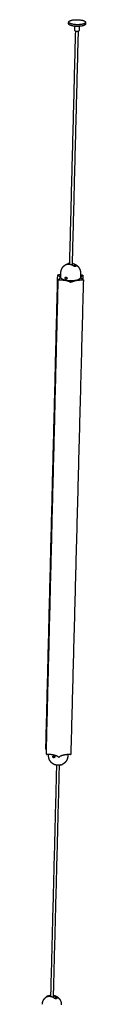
# Model space of a CAD drawing. Header units: millimetres. Extents: x -4000 to -3413, y 397 to 4250.
# Tile 8 of 8: x -3437 to -3413, y 3707 to 4250. Entities that reach past the tile are written whole.
import ezdxf

# ---------------------------------------------------------------- set-up
doc = ezdxf.new("R2010")
doc.units = ezdxf.units.MM
doc.layers.add('Make2D$Visible$Curvas', color=7, linetype='Continuous')

msp = doc.modelspace()

# ---------------------------------------------------------------- linework, layer by layer
at = {"layer": 'Make2D$Visible$Curvas', "color": 7, "lineweight": -3}
for points, weights, degree in [([(-3422.41, 4248.25), (-3422.41, 4248.32), (-3422.41, 4248.4), (-3422.41, 4248.48), (-3422.4, 4248.55), (-3422.4, 4248.63), (-3422.4, 4248.71), (-3422.4, 4248.78), (-3422.4, 4248.86), (-3422.4, 4248.94), (-3422.39, 4249.02), (-3422.39, 4249.09), (-3422.39, 4249.17)], [8952.17891753, 8952.11147867, 8952.04368923, 8951.97589979, 8951.90811034, 8951.8403209, 8951.77253146, 8951.70474202, 8951.63695258, 8951.56916314, 8951.5013737, 8951.43358426, 8951.36544424], 1), ([(-3419.03, 4244.5), (-3418.97, 4246.84)], [7829.08193414, 7827.27061142], 1), ([(-3416.57, 4246.8), (-3416.63, 4244.45)], [7827.72505597, 7829.53654265], 1), ([(-3413.06, 4248.07), (-3413.07, 4247.74), (-3413.6, 4247.45)], [7827.34454343, 8133.54087768, 8947.05194528], 2), ([(-3413.57, 4248.37), (-3413.05, 4248.66), (-3413.04, 4248.99)], [8946.23847199, 8132.80152234, 7826.63319295], 2), ([(-3413.04, 4248.99), (-3413.06, 4248.07)], [7826.63319295, 7827.34454343], 1), ([(-3421.82, 4115.35), (-3418.51, 4244.19)], [7930.21335026, 7829.40985452], 1), ([(-3417.17, 4244.17), (-3420.51, 4114.96)], [7829.66444628, 7930.76441272], 1), ([(-3416.77, 4244.29), (-3416.64, 4244.37), (-3416.63, 4244.45)], [8953.70712719, 8702.04862061, 8954.73491075], 2), ([(-3424.05, 4115.24), (-3423.96, 4115.29), (-3423.88, 4115.34), (-3423.79, 4115.38)], [9074.19909303, 9074.17922931, 9074.15963465, 9074.14032879], 3), ([(-3423.87, 4115.34), (-3423.96, 4115.29), (-3424.05, 4115.24)], [9073.87805157, 9071.72358536, 9074.19909303], 2), ([(-3423.87, 4115.34), (-3423.92, 4115.31), (-3423.96, 4115.28)], [9073.87805157, 9071.82306667, 9073.52440804], 2), ([(-3423.96, 4115.28), (-3423.87, 4115.17)], [9073.52440804, 9073.49565752], 1), ([(-3423.87, 4115.34), (-3423.83, 4115.36), (-3423.79, 4115.38)], [9073.87805157, 9072.96720735, 9074.1403288], 2), ([(-3423.77, 4115.39), (-3423.78, 4115.39), (-3423.79, 4115.38)], [9074.0059688, 9073.64276378, 9073.42625201], 2), ([(-3423.77, 4115.39), (-3423.77, 4115.39), (-3423.77, 4115.4)], [9074.16699533, 9074.19223121, 9074.2299012], 2), ([(-3423.62, 4115.23), (-3423.77, 4115.4)], [9074.18442693, 9074.2299012], 1), ([(-3419.74, 4114.52), (-3421.63, 4115.8), (-3423.57, 4115.25)], [9066.62178506, 8286.2169961, 9070.91989898], 2), ([(-3422.17, 4115.93), (-3422.38, 4115.9), (-3422.58, 4115.84)], [8916.49876004, 8985.39950468, 9074.44736481], 2), ([(-3422.58, 4115.84), (-3422.18, 4115.39)], [9074.44736481, 9074.32081271], 1), ([(-3422.17, 4115.93), (-3422.05, 4115.95), (-3421.93, 4115.97), (-3421.81, 4115.98)], [9073.83421887, 9073.81532419, 9073.79709558, 9073.77956311], 3), ([(-3422.17, 4115.93), (-3421.99, 4115.96), (-3421.81, 4115.98)], [9073.83421887, 9006.47424651, 8953.6550624], 2), ([(-3420.48, 4115.96), (-3420.4, 4115.95), (-3420.32, 4115.93), (-3420.25, 4115.92)], [9073.6175231, 9073.60966598, 9073.60215945, 9073.59500977], 3), ([(-3418.75, 4115.12), (-3419.57, 4115.67), (-3420.48, 4115.88)], [9070.14925089, 8712.73388439, 8683.47512681], 2), ([(-3419.67, 4114.48), (-3418.75, 4115.12)], [9071.89026874, 9070.14925089], 1), ([(-3434.98, 3847.85), (-3428.42, 4109.49)], [8153.76920014, 7940.45945985], 1), ([(-3428.42, 4109.49), (-3428.42, 4109.56), (-3428.19, 4109.56)], [9084.46793109, 6569.49002869, 9084.89655827], 2), ([(-3428.39, 4109.45), (-3428.42, 4109.47), (-3428.42, 4109.49)], [9084.21769715, 8718.621984, 9084.46793109], 2), ([(-3428.39, 4109.45), (-3428.27, 4109.38)], [9084.21769715, 9083.83955889], 1), ([(-3428.27, 4109.38), (-3427.16, 4108.79), (-3427.18, 4108.12)], [9083.83955889, 8714.38267468, 9076.32826022], 2), ([(-3428.19, 4109.56), (-3427.97, 4109.56)], [9084.89655827, 9084.88976069], 1), ([(-3426.74, 4109.59), (-3427.35, 4109.56), (-3427.97, 4109.56)], [8739.97170043, 8876.73961057, 9084.88976069], 2), ([(-3426.78, 4108.32), (-3426.72, 4110.67)], [7934.88410104, 7933.01752209], 1), ([(-3426.72, 4110.67), (-3426.72, 4110.67), (-3426.72, 4110.67)], [9075.36783637, 9075.37219644, 9075.37655654], 2), ([(-3418.47, 4114.32), (-3418.52, 4114.29), (-3418.57, 4114.26)], [9067.82815782, 9065.77442544, 9067.48109696], 2), ([(-3418.37, 4114.38), (-3418.42, 4114.35), (-3418.47, 4114.32)], [9068.18659012, 9066.12724506, 9067.82815782], 2), ([(-3415.84, 4110.45), (-3415.9, 4108.09)], [7935.15226091, 7937.01961553], 1), ([(-3415.07, 4109.5), (-3415.47, 4109.5), (-3415.86, 4109.51)], [9084.4977292, 9018.12007439, 8980.3043155], 2), ([(-3415.84, 4110.45), (-3415.84, 4110.45), (-3415.84, 4110.45)], [9074.04791914, 9074.04671168, 9074.04550424], 2), ([(-3415.55, 4108.28), (-3415.53, 4108.84), (-3414.73, 4109.32)], [9077.27705127, 8826.09878468, 9083.42830292], 2), ([(-3415.07, 4109.5), (-3414.85, 4109.49)], [9084.4977292, 9084.49093162], 1), ([(-3414.73, 4109.48), (-3414.79, 4109.49), (-3414.85, 4109.49)], [9084.42615589, 8774.94255261, 9084.49093162], 2), ([(-3414.73, 4109.48), (-3414.6, 4109.46), (-3414.6, 4109.41)], [9084.42615589, 7753.09150078, 9084.00458353], 2), ([(-3414.63, 4109.38), (-3414.73, 4109.32)], [9083.7996436, 9083.42830292], 1), ([(-3414.6, 4109.41), (-3414.66, 4107.12)], [7944.24423892, 7946.06223817], 1), ([(-3414.6, 4109.41), (-3414.6, 4109.39), (-3414.63, 4109.38)], [9084.00458353, 8829.55439495, 9083.7996436], 2), ([(-3434.71, 3844.98), (-3428.13, 4106.97)], [8140.84831843, 7927.53571043], 1), ([(-3428.13, 4106.97), (-3428.13, 4106.99), (-3428.1, 4107.01)], [9069.56028395, 8812.20428941, 9069.76672686], 2), ([(-3428.1, 4107.01), (-3428, 4107.07)], [9069.76672686, 9070.13806755], 1), ([(-3427.18, 4108.12), (-3427.19, 4107.55), (-3428, 4107.07)], [9076.32826022, 8815.68097009, 9070.13806755], 2), ([(-3427.89, 4106.89), (-3427.66, 4106.89)], [9069.07543885, 9069.06864126], 1), ([(-3427.66, 4106.89), (-3423.57, 4106.87), (-3421.38, 4105.7)], [9069.06864126, 7853.93621189, 9062.03149209], 2), ([(-3426.7, 4108.01), (-3426.78, 4108.16), (-3426.78, 4108.32)], [7781.34470016, 7827.93152592, 7934.88410104], 2), ([(-3426.7, 4108.01), (-3426.26, 4107.13), (-3423.87, 4106.68)], [8712.93359855, 7965.19548876, 9067.84693848], 2), ([(-3423.53, 4107.3), (-3423.54, 4107.3)], [7778.2365047, 7778.22685534], 1), ([(-3423.33, 4107.56), (-3423.33, 4107.56)], [9069.20991461, 9069.20990654], 1), ([(-3421.38, 4105.7), (-3421.26, 4105.63)], [9062.03149209, 9061.65335382], 1), ([(-3414.29, 4106.89), (-3421.23, 3844.89)], [7931.32272271, 8144.74813637], 1), ([(-3420.75, 4105.69), (-3420.85, 4105.63)], [9062.01226761, 9061.64092692], 1), ([(-3420.75, 4105.69), (-3418.84, 4106.84), (-3414.74, 4106.82)], [9062.01226761, 7853.81194288, 9068.67660978], 2), ([(-3414.45, 4107), (-3415.56, 4107.6), (-3415.55, 4108.28)], [9069.72681158, 8703.9471657, 9077.27705127], 2), ([(-3414.74, 4106.82), (-3414.52, 4106.82)], [9068.67660978, 9068.66981219], 1), ([(-3414.29, 4106.89), (-3414.29, 4106.82), (-3414.52, 4106.82)], [9069.09685443, 6568.62556545, 9068.66981219], 2), ([(-3414.33, 4106.94), (-3414.45, 4107)], [9069.34867331, 9069.72681158], 1), ([(-3414.45, 4106.82), (-3414.45, 4107)], [9069.88657342, 9069.72681158], 1), ([(-3414.33, 4106.94), (-3414.29, 4106.92), (-3414.29, 4106.89)], [9069.34867331, 8699.68507906, 9069.09685443], 2), ([(-3434.98, 3847.85), (-3434.98, 3847.82), (-3434.94, 3847.8)], [9328.50991694, 8952.83945166, 9328.259683], 2), ([(-3434.83, 3847.73), (-3434.94, 3847.8)], [9327.88154473, 9328.259683], 1), ([(-3434.64, 3847.6), (-3434.73, 3847.66), (-3434.83, 3847.73)], [9262.65381869, 9291.88533605, 9327.88154473], 2), ([(-3434.25, 3844.88), (-3434.47, 3844.88)], [9313.11062711, 9313.11742469], 1), ([(-3428.14, 3843.52), (-3430.26, 3844.86), (-3434.25, 3844.88)], [9306.07347794, 8065.28277122, 9313.11062711], 2), ([(-3433.47, 3844.28), (-3433.45, 3844.86)], [8151.82235442, 8151.33931205], 1), ([(-3428.02, 3843.45), (-3428.14, 3843.52)], [9305.69533967, 9306.07347794], 1), ([(-3427.62, 3843.45), (-3427.52, 3843.52)], [9305.68291277, 9306.05425346], 1), ([(-3421.67, 3844.8), (-3425.66, 3844.83), (-3427.52, 3843.52)], [9312.71859562, 8065.15850222, 9306.05425346], 2), ([(-3422.86, 3844.77), (-3422.88, 3843.99)], [8153.4085039, 8154.06838782], 1), ([(-3421.45, 3844.8), (-3421.67, 3844.8)], [9312.71179804, 9312.71859562], 1), ([(-3421.45, 3844.8), (-3421.23, 3844.8), (-3421.23, 3844.89)], [9312.71179804, 6745.39036863, 9313.13884028], 2), ([(-3432.07, 3716.83), (-3428.93, 3838.9)], [8259.12200074, 8155.50791196], 1), ([(-3427.64, 3838.88), (-3430.8, 3716.79)], [8155.77392706, 8259.3983265], 1), ([(-3425.12, 3839.82), (-3425.42, 3839.61), (-3425.73, 3839.44), (-3426.06, 3839.29)], [9322.81010343, 9322.85920063, 9322.90904584, 9322.95886048], 3), ([(-3432.21, 3711.12), (-3432.07, 3716.83)], [8264.03116128, 8259.12200065], 1), ([(-3432.05, 3716.77), (-3432.07, 3716.8), (-3432.07, 3716.83)], [8079.73341596, 8120.33241368, 8259.12351211], 2), ([(-3430.8, 3716.79), (-3430.95, 3710.68)], [8259.39832748, 8264.65494259], 1), ([(-3430.8, 3716.79), (-3430.8, 3716.79), (-3430.8, 3716.79)], [8259.39832777, 8259.40115861, 8259.40398949], 2), ([(-3434.17, 3711.33), (-3434.52, 3711.18), (-3434.83, 3710.94)], [9455.61470232, 9417.52415648, 9456.90544008], 2), ([(-3434.26, 3711.26), (-3434.22, 3711.3), (-3434.17, 3711.33)], [9455.26105878, 9453.48068605, 9455.61470232], 2), ([(-3434.26, 3711.26), (-3434.11, 3711.08)], [9455.26105878, 9455.21010342], 1), ([(-3434.07, 3711.4), (-3434.12, 3711.37), (-3434.17, 3711.33)], [9455.96655195, 9453.83350568, 9455.61470232], 2), ([(-3433.83, 3711.13), (-3434.07, 3711.4)], [9455.88799283, 9455.96655195], 1), ([(-3430.21, 3710.24), (-3432.03, 3711.52), (-3433.89, 3711.12)], [9448.3584358, 8635.04504275, 9452.65654972], 2), ([(-3432.94, 3711.84), (-3432.57, 3711.92), (-3432.19, 3711.92)], [9456.18401556, 9285.51486391, 9185.8834236], 2), ([(-3432.94, 3711.84), (-3432.31, 3711.14)], [9456.18401556, 9455.98141101], 1), ([(-3430.93, 3711.76), (-3430.05, 3711.52), (-3429.26, 3710.96)], [9048.87465327, 9079.40478859, 9451.88590164], 2), ([(-3430.92, 3711.94), (-3430.77, 3711.92), (-3430.62, 3711.89), (-3430.47, 3711.85)], [9456.42292473, 9456.40352098, 9456.38414977, 9456.36486676], 3), ([(-3430.32, 3710.31), (-3429.26, 3710.96)], [9453.9800136, 9451.88590164], 1), ([(-3428.9, 3710.17), (-3429.25, 3709.96)], [9449.92324087, 9450.60406753], 1), ([(-3429.14, 3709.99), (-3429.09, 3710.02)], [9449.31897633, 9449.2177477], 1), ([(-3429.09, 3710.02), (-3429.1, 3710.02), (-3429.11, 3710.01), (-3429.12, 3710.01)], [9449.2177477, 9449.19140699, 9449.16549051, 9449.13999166], 3), ([(-3429.12, 3710.01), (-3429.12, 3710.01)], [9235.41430678, 9235.41827119], 1), ([(-3429, 3710.1), (-3429.04, 3710.06), (-3429.09, 3710.02)], [9449.56480856, 9447.43204482, 9449.2177477], 2), ([(-3428.9, 3710.17), (-3428.95, 3710.13), (-3429, 3710.1)], [9449.92324087, 9447.78486444, 9449.56480856], 2)]:
    msp.add_rational_spline(points, weights, degree=degree, dxfattribs=at)
for points, weights, degree, knots in [([(-3413.6, 4247.45), (-3415.77, 4246.26), (-3419.91, 4246.97), (-3422.43, 4247.4), (-3422.41, 4248.25)], [8947.05194528, 6321.11679627, 8943.9832496, 7145.20987715, 7825.52432831], 2, [-61.261057, -61.261057, -61.261057, -45.945793, -45.945793, -35.416548, -35.416548, -35.416548]), ([(-3422.39, 4249.17), (-3422.38, 4249.51), (-3421.85, 4249.79), (-3419.68, 4250.98), (-3415.54, 4250.27), (-3413.02, 4249.84), (-3413.04, 4248.99)], [7824.81323272, 8134.01915296, 8955.38676592, 6337.81901619, 8958.4554616, 7148.58759464, 7826.63319295], 2, [-35.416548, -35.416548, -35.416548, -30.630528, -30.630528, -15.315264, -15.315264, -4.764258, -4.764258, -4.764258]), ([(-3413.57, 4248.37), (-3415.75, 4247.18), (-3419.89, 4247.89), (-3422.41, 4248.33), (-3422.39, 4249.17)], [8946.23847199, 6320.5415838, 8943.16977631, 7144.56020817, 7824.81323272], 2, [-61.261057, -61.261057, -61.261057, -45.945793, -45.945793, -35.416548, -35.416548, -35.416548]), ([(-3419.03, 4244.5), (-3419.04, 4244.22), (-3418.12, 4244.14), (-3417.21, 4244.05), (-3416.77, 4244.29)], [8955.02373978, 7038.16184729, 8952.69890197, 7037.32441717, 8953.70712719], 2, [1.190804, 1.190804, 1.190804, 4.522393, 4.522393, 7.853982, 7.853982, 7.853982]), ([(-3426.72, 4110.67), (-3426.71, 4111.15), (-3426.63, 4111.63), (-3426.49, 4112.09), (-3426.47, 4112.17), (-3426.45, 4112.24), (-3426.4, 4112.38), (-3426.38, 4112.44), (-3426.33, 4112.55), (-3426.31, 4112.61), (-3426.28, 4112.67), (-3426.12, 4113.06), (-3425.91, 4113.42), (-3425.42, 4114.1), (-3425.13, 4114.41), (-3424.81, 4114.69), (-3424.57, 4114.89), (-3424.32, 4115.08), (-3424.05, 4115.24)], [9075.37655654, 9075.28631519, 9075.18872718, 9075.08635636, 9075.06956256, 9075.05265177, 9075.02217686, 9075.00865583, 9074.98124715, 9074.96735862, 9074.95341965, 9074.86182635, 9074.76838872, 9074.58065375, 9074.48699445, 9074.3958553, 9074.3283462, 9074.26251552, 9074.19909303], 3, [0, 0, 0, 0, 3.051846, 3.051846, 3.051846, 3.551581, 3.551581, 3.946859, 3.946859, 4.349553, 4.349553, 4.349553, 6.999317, 6.999317, 9.673349, 9.673349, 9.673349, 11.653898, 11.653898, 11.653898, 11.653898]), ([(-3423.57, 4115.25), (-3423.67, 4115.22), (-3423.76, 4115.2), (-3423.9, 4115.17), (-3423.96, 4115.16), (-3424.02, 4115.16), (-3424.03, 4115.17), (-3424.05, 4115.18), (-3424.05, 4115.18), (-3424.05, 4115.2), (-3424.04, 4115.21), (-3424.01, 4115.24), (-3423.99, 4115.26), (-3423.96, 4115.28)], [9070.91989898, 9071.06947405, 9071.24757299, 9071.66092219, 9071.8853324, 9072.2473502, 9072.36849831, 9072.61171055, 9072.73508221, 9072.97659841, 9073.09298642, 9073.31682522, 9073.42494594, 9073.52440804], 3, [0, 0, 0, 0, 0.751676, 0.751676, 1.503353, 1.503353, 1.879191, 1.879191, 2.255029, 2.255029, 2.630868, 2.630868, 3.006706, 3.006706, 3.006706, 3.006706]), ([(-3423.77, 4115.4), (-3423.74, 4115.41), (-3423.7, 4115.43), (-3423.62, 4115.46), (-3423.58, 4115.48), (-3423.44, 4115.54), (-3423.34, 4115.58), (-3423.17, 4115.65), (-3423.12, 4115.67), (-3423, 4115.71), (-3422.95, 4115.72), (-3422.84, 4115.76), (-3422.79, 4115.78), (-3422.68, 4115.81), (-3422.63, 4115.83), (-3422.58, 4115.84)], [9074.2299012, 9074.3281118, 9074.41560165, 9074.57046458, 9074.6382364, 9074.80295386, 9074.86506452, 9074.88614999, 9074.88137771, 9074.84956733, 9074.82280921, 9074.74858628, 9074.70074751, 9074.58757922, 9074.52202618, 9074.44736481], 3, [-3.004559, -3.004559, -3.004559, -3.004559, -2.628989, -2.628989, -2.253419, -2.253419, -1.502279, -1.502279, -1.12671, -1.12671, -0.75114, -0.75114, -0.37557, -0.37557, 0, 0, 0, 0]), ([(-3420.25, 4115.92), (-3420.2, 4115.91), (-3420.16, 4115.9), (-3420.12, 4115.89), (-3419.51, 4115.76), (-3418.93, 4115.53), (-3418.4, 4115.2), (-3417.85, 4114.86), (-3417.36, 4114.42), (-3416.97, 4113.91), (-3416.58, 4113.41), (-3416.29, 4112.85), (-3416.1, 4112.25), (-3415.91, 4111.67), (-3415.82, 4111.06), (-3415.84, 4110.45)], [9073.59500977, 9073.59125281, 9073.58759554, 9073.5840387, 9073.5311182, 9073.5008409, 9073.4945532, 9073.48801372, 9073.5075285, 9073.55216335, 9073.5953462, 9073.66137903, 9073.74732969, 9073.83120873, 9073.93283675, 9074.04791914], 3, [0, 0, 0, 0, 0.265984, 0.265984, 0.265984, 4.233681, 4.233681, 4.233681, 8.361403, 8.361403, 8.361403, 12.353673, 12.353673, 12.353673, 16.248889, 16.248889, 16.248889, 16.248889]), ([(-3418.75, 4115.12), (-3418.65, 4115.05), (-3418.57, 4114.99), (-3418.42, 4114.84), (-3418.37, 4114.77), (-3418.31, 4114.67), (-3418.3, 4114.63), (-3418.28, 4114.57), (-3418.28, 4114.54), (-3418.29, 4114.48), (-3418.3, 4114.46), (-3418.33, 4114.41), (-3418.35, 4114.39), (-3418.37, 4114.38)], [9070.14925089, 9070.08289112, 9069.98583483, 9069.7287724, 9069.57548622, 9069.3065288, 9069.21308744, 9069.01841742, 9068.916062, 9068.70777042, 9068.60343716, 9068.39429576, 9068.28874019, 9068.18659012], 3, [0, 0, 0, 0, 0.751676, 0.751676, 1.503353, 1.503353, 1.879191, 1.879191, 2.255029, 2.255029, 2.630868, 2.630868, 3.006706, 3.006706, 3.006706, 3.006706]), ([(-3418.57, 4114.26), (-3418.6, 4114.24), (-3418.63, 4114.23), (-3418.71, 4114.21), (-3418.75, 4114.2), (-3418.89, 4114.2), (-3419, 4114.21), (-3419.16, 4114.25), (-3419.21, 4114.27), (-3419.32, 4114.31), (-3419.38, 4114.33), (-3419.48, 4114.38), (-3419.54, 4114.4), (-3419.64, 4114.46), (-3419.69, 4114.49), (-3419.74, 4114.52)], [9067.48109696, 9067.38556765, 9067.29561825, 9067.12624887, 9067.04618087, 9066.83208345, 9066.71945437, 9066.60647599, 9066.5774555, 9066.53825694, 9066.52784676, 9066.52467968, 9066.5321332, 9066.56416452, 9066.58866115, 9066.62178506], 3, [-3.004559, -3.004559, -3.004559, -3.004559, -2.628989, -2.628989, -2.253419, -2.253419, -1.502279, -1.502279, -1.12671, -1.12671, -0.75114, -0.75114, -0.37557, -0.37557, 0, 0, 0, 0]), ([(-3427.89, 4106.89), (-3427.99, 4106.89), (-3428.06, 4106.92), (-3428.13, 4106.94), (-3428.13, 4106.97)], [9069.07543885, 8338.34915234, 9069.22189445, 8338.61281954, 9069.56028395], 2, [0, 0, 0, 0.4041772, 0.4041772, 0.8083544, 0.8083544, 0.8083544]), ([(-3424.28, 4107.58), (-3424.29, 4107.61), (-3424.31, 4107.65), (-3424.35, 4107.76), (-3424.36, 4107.84), (-3424.35, 4107.99), (-3424.34, 4108.06), (-3424.28, 4108.18), (-3424.25, 4108.23), (-3424.17, 4108.3), (-3424.15, 4108.31), (-3424.12, 4108.33)], [9067.63737942, 9067.6346375, 9067.62631909, 9067.58516958, 9067.53744665, 9067.40318978, 9067.31908876, 9067.12721937, 9067.02037175, 9066.85746296, 9066.80181932, 9066.74712071], 3, [1.226079, 1.226079, 1.226079, 1.226079, 1.483179, 1.483179, 1.977572, 1.977572, 2.471965, 2.471965, 2.966358, 2.966358, 3.218582, 3.218582, 3.218582, 3.218582]), ([(-3423.86, 4107.24), (-3423.93, 4107.26), (-3424, 4107.28), (-3424.12, 4107.37), (-3424.17, 4107.42), (-3424.24, 4107.51), (-3424.26, 4107.54), (-3424.28, 4107.58)], [9067.33851768, 9067.41507447, 9067.48182219, 9067.58212283, 9067.61664253, 9067.63769043, 9067.6399101, 9067.63737942], 3, [-3.955144, -3.955144, -3.955144, -3.955144, -3.460751, -3.460751, -2.966358, -2.966358, -2.729065, -2.729065, -2.729065, -2.729065]), ([(-3424.12, 4108.33), (-3424.09, 4108.34), (-3424.06, 4108.35), (-3423.97, 4108.38), (-3423.9, 4108.38), (-3423.83, 4108.36)], [9066.74712071, 9066.69460259, 9066.64295565, 9066.4927049, 9066.39921287, 9066.32167607], 3, [-0.7365623, -0.7365623, -0.7365623, -0.7365623, -0.494393, -0.494393, 0, 0, 0, 0]), ([(-3423.87, 4106.68), (-3421.17, 4106.17), (-3418.55, 4106.63), (-3417.41, 4106.84), (-3416.71, 4107.19)], [9067.84693848, 7905.18483204, 9067.55975344, 8525.66977253, 8493.0052638], 2, [0, 0, 0, 11.761596, 11.761596, 17.267398, 17.267398, 17.267398]), ([(-3423.83, 4108.36), (-3423.76, 4108.35), (-3423.69, 4108.32), (-3423.57, 4108.25), (-3423.51, 4108.19), (-3423.41, 4108.07), (-3423.37, 4108.01), (-3423.32, 4107.86), (-3423.31, 4107.79), (-3423.31, 4107.68), (-3423.31, 4107.64), (-3423.33, 4107.57), (-3423.34, 4107.54), (-3423.38, 4107.44), (-3423.43, 4107.39), (-3423.53, 4107.3), (-3423.59, 4107.27), (-3423.69, 4107.24), (-3423.72, 4107.24), (-3423.79, 4107.23), (-3423.83, 4107.24), (-3423.86, 4107.24)], [9066.32167607, 9066.24412096, 9066.1841529, 9066.10308998, 9066.08279475, 9066.08237844, 9066.10237935, 9066.17609723, 9066.23053974, 9066.33007033, 9066.36690044, 9066.44443166, 9066.48525796, 9066.61430492, 9066.70634701, 9066.89665799, 9066.99155875, 9067.12894527, 9067.17316799, 9067.2587144, 9067.30023024, 9067.33851768], 3, [0, 0, 0, 0, 0.493806, 0.493806, 0.987612, 0.987612, 1.481418, 1.481418, 1.975223, 1.975223, 2.222126, 2.222126, 2.469029, 2.469029, 2.962835, 2.962835, 3.456641, 3.456641, 3.703544, 3.703544, 3.950447, 3.950447, 3.950447, 3.950447]), ([(-3420.85, 4105.63), (-3420.91, 4105.59), (-3421.05, 4105.59), (-3421.19, 4105.59), (-3421.26, 4105.63)], [9061.64092692, 7847.41527237, 9061.41878219, 7847.42244704, 9061.65335382], 2, [0, 0, 0, 0.523599, 0.523599, 1.047198, 1.047198, 1.047198]), ([(-3415.9, 4108.09), (-3415.91, 4107.66), (-3416.52, 4107.29), (-3416.61, 4107.24), (-3416.71, 4107.19)], [7937.01961553, 8247.25557433, 9071.4664257, 8941.45063594, 8824.12011023], 2, [12.447055, 12.447055, 12.447055, 18.064158, 18.064158, 18.945991, 18.945991, 18.945991]), ([(-3434.71, 3844.98), (-3434.71, 3844.94), (-3434.64, 3844.91), (-3434.57, 3844.88), (-3434.47, 3844.88)], [9313.6022698, 8562.99143575, 9313.26388029, 8562.72776855, 9313.11742469], 2, [0.2388431, 0.2388431, 0.2388431, 0.6430203, 0.6430203, 1.0471976, 1.0471976, 1.0471976]), ([(-3429.36, 3838.98), (-3429.96, 3839.12), (-3430.54, 3839.36), (-3431.06, 3839.7), (-3431.57, 3840.03), (-3432.02, 3840.45), (-3432.39, 3840.93), (-3432.75, 3841.4), (-3433.03, 3841.94), (-3433.21, 3842.51), (-3433.4, 3843.08), (-3433.48, 3843.68), (-3433.47, 3844.28)], [9323.39381817, 9323.46302452, 9323.5226295, 9323.56990302, 9323.6161158, 9323.64984551, 9323.66961725, 9323.68914826, 9323.69477364, 9323.68625286, 9323.6777012, 9323.65502584, 9323.61920331], 3, [0, 0, 0, 0, 4.062059, 4.062059, 4.062059, 8.032229, 8.032229, 8.032229, 11.953656, 11.953656, 11.953656, 15.889382, 15.889382, 15.889382, 15.889382]), ([(-3430.63, 3843.04), (-3430.7, 3843.05), (-3430.76, 3843.08), (-3430.88, 3843.16), (-3430.94, 3843.22), (-3431.02, 3843.34), (-3431.06, 3843.41), (-3431.1, 3843.55), (-3431.11, 3843.62), (-3431.11, 3843.76), (-3431.09, 3843.83), (-3431.04, 3843.94), (-3431, 3843.99), (-3430.95, 3844.03), (-3430.95, 3844.04), (-3430.94, 3844.04)], [9313.34263108, 9313.41990578, 9313.4860169, 9313.58536295, 9313.61936616, 9313.64674623, 9313.64042932, 9313.58521236, 9313.53697407, 9313.40184049, 9313.31739595, 9313.12508848, 9313.01809786, 9312.89724734, 9312.88427986, 9312.87130059], 3, [0, 0, 0, 0, 0.494393, 0.494393, 0.988786, 0.988786, 1.483179, 1.483179, 1.977572, 1.977572, 2.471965, 2.471965, 2.966358, 2.966358, 3.02562, 3.02562, 3.02562, 3.02562]), ([(-3430.94, 3844.04), (-3430.9, 3844.07), (-3430.85, 3844.09), (-3430.73, 3844.12), (-3430.67, 3844.11), (-3430.6, 3844.1)], [9312.87130059, 9312.77600067, 9312.68006506, 9312.49075181, 9312.39753247, 9312.32123447], 3, [3.0256204, 3.0256204, 3.0256204, 3.0256204, 3.4607513, 3.4607513, 3.9551444, 3.9551444, 3.9551444, 3.9551444]), ([(-3430.28, 3843.1), (-3430.32, 3843.07), (-3430.38, 3843.05), (-3430.5, 3843.02), (-3430.56, 3843.02), (-3430.63, 3843.04)], [9312.84048377, 9312.92341598, 9313.00717266, 9313.17905508, 9313.26533812, 9313.34263108], 3, [3.0225623, 3.0225623, 3.0225623, 3.0225623, 3.4566411, 3.4566411, 3.9504469, 3.9504469, 3.9504469, 3.9504469]), ([(-3430.6, 3844.1), (-3430.57, 3844.09), (-3430.53, 3844.08), (-3430.47, 3844.05), (-3430.43, 3844.04), (-3430.34, 3843.98), (-3430.28, 3843.93), (-3430.19, 3843.81), (-3430.15, 3843.74), (-3430.11, 3843.64), (-3430.1, 3843.6), (-3430.09, 3843.53), (-3430.09, 3843.5), (-3430.09, 3843.39), (-3430.11, 3843.33), (-3430.17, 3843.21), (-3430.21, 3843.16), (-3430.26, 3843.11), (-3430.27, 3843.11), (-3430.28, 3843.1)], [9312.32123447, 9312.28307646, 9312.24836135, 9312.18915526, 9312.16433815, 9312.10401422, 9312.08403338, 9312.08439518, 9312.10466206, 9312.16093992, 9312.18370524, 9312.23697338, 9312.26773496, 9312.36777986, 9312.44748216, 9312.61881971, 9312.712313, 9312.81767727, 9312.82907272, 9312.84048377], 3, [0, 0, 0, 0, 0.246903, 0.246903, 0.493806, 0.493806, 0.987612, 0.987612, 1.481418, 1.481418, 1.728321, 1.728321, 1.975223, 1.975223, 2.469029, 2.469029, 2.962835, 2.962835, 3.022562, 3.022562, 3.022562, 3.022562]), ([(-3430.09, 3843.53), (-3430.12, 3843.54), (-3430.15, 3843.56), (-3430.23, 3843.62), (-3430.29, 3843.67), (-3430.37, 3843.8), (-3430.41, 3843.87), (-3430.44, 3843.97), (-3430.45, 3844.01), (-3430.45, 3844.04)], [9315.81201297, 9315.84066243, 9315.86672347, 9315.9416624, 9315.97789981, 9316.01031978, 9316.00641386, 9315.96809728, 9315.94982215, 9315.92644927], 3, [-3.679558, -3.679558, -3.679558, -3.679558, -3.458834, -3.458834, -2.964715, -2.964715, -2.470596, -2.470596, -2.224552, -2.224552, -2.224552, -2.224552]), ([(-3428.02, 3843.45), (-3427.95, 3843.4), (-3427.82, 3843.4), (-3427.68, 3843.4), (-3427.62, 3843.45)], [9305.69533967, 8058.76900637, 9305.46076803, 8058.7618317, 9305.68291277], 2, [0, 0, 0, 0.523599, 0.523599, 1.047198, 1.047198, 1.047198]), ([(-3422.88, 3843.99), (-3422.89, 3843.59), (-3422.95, 3843.2), (-3423.05, 3842.81), (-3423.12, 3842.53), (-3423.22, 3842.25), (-3423.34, 3841.98), (-3423.51, 3841.61), (-3423.72, 3841.25), (-3424.24, 3840.58), (-3424.55, 3840.27), (-3424.89, 3839.99), (-3424.95, 3839.95), (-3425.01, 3839.9), (-3425.09, 3839.85), (-3425.1, 3839.83), (-3425.12, 3839.82)], [9322.29307213, 9322.31674227, 9322.34593129, 9322.38008233, 9322.40538024, 9322.43329524, 9322.46353425, 9322.50575832, 9322.55228469, 9322.65547355, 9322.71220876, 9322.77107869, 9322.78102634, 9322.79102823, 9322.80408229, 9322.80709109, 9322.81010343], 3, [0, 0, 0, 0, 2.590986, 2.590986, 2.590986, 4.508592, 4.508592, 4.508592, 7.187668, 7.187668, 10.049546, 10.049546, 10.049546, 10.532673, 10.532673, 10.677114, 10.677114, 10.677114, 10.677114]), ([(-3426.76, 3839.05), (-3426.91, 3839), (-3427.07, 3838.97), (-3427.23, 3838.94), (-3427.69, 3838.85), (-3428.16, 3838.83), (-3428.63, 3838.87), (-3428.88, 3838.89), (-3429.12, 3838.93), (-3429.36, 3838.98)], [9323.06108618, 9323.0829078, 9323.10461925, 9323.12615346, 9323.18973759, 9323.25101572, 9323.30836204, 9323.33807816, 9323.36663162, 9323.39381817], 3, [3.985748, 3.985748, 3.985748, 3.985748, 5.029876, 5.029876, 5.029876, 8.106289, 8.106289, 8.106289, 9.698692, 9.698692, 9.698692, 9.698692]), ([(-3426.92, 3839), (-3426.88, 3839.01), (-3426.83, 3839.03), (-3426.77, 3839.04), (-3426.77, 3839.04), (-3426.76, 3839.04)], [9323.27498632, 9323.20041409, 9323.13494922, 9323.07302853, 9323.06768533, 9323.06242447], 3, [0, 0, 0, 0, 0.3755699, 0.3755699, 0.4116252, 0.4116252, 0.4116252, 0.4116252]), ([(-3426.76, 3839.05), (-3426.71, 3839.06), (-3426.67, 3839.07), (-3426.57, 3839.1), (-3426.51, 3839.12), (-3426.4, 3839.16), (-3426.35, 3839.18), (-3426.21, 3839.23), (-3426.14, 3839.26), (-3426.06, 3839.29)], [9323.06108616, 9323.01212478, 9322.97034712, 9322.90014823, 9322.87347092, 9322.84181646, 9322.8371192, 9322.85496223, 9322.89322939, 9322.9588605], 3, [0.414687, 0.414687, 0.414687, 0.414687, 0.75114, 0.75114, 1.12671, 1.12671, 1.502279, 1.502279, 2.070844, 2.070844, 2.070844, 2.070844]), ([(-3426.06, 3839.29), (-3426.04, 3839.3), (-3426.02, 3839.31), (-3425.95, 3839.34), (-3425.91, 3839.36), (-3425.83, 3839.4), (-3425.8, 3839.42), (-3425.77, 3839.44)], [9322.9588605, 9322.97993563, 9323.0038324, 9323.08549651, 9323.15330664, 9323.30822829, 9323.39573916, 9323.49396199], 3, [2.0708445, 2.0708445, 2.0708445, 2.0708445, 2.2534192, 2.2534192, 2.6289891, 2.6289891, 3.0045589, 3.0045589, 3.0045589, 3.0045589]), ([(-3436.9, 3706.92), (-3436.89, 3707.3), (-3436.84, 3707.68), (-3436.75, 3708.06), (-3436.67, 3708.35), (-3436.57, 3708.64), (-3436.44, 3708.93), (-3436.27, 3709.31), (-3436.05, 3709.67), (-3435.53, 3710.34), (-3435.22, 3710.64), (-3434.88, 3710.91), (-3434.86, 3710.92), (-3434.85, 3710.93), (-3434.83, 3710.94)], [9457.11320729, 9457.11727213, 9457.11589949, 9457.10912347, 9457.10370037, 9457.09484071, 9457.08265468, 9457.06605909, 9457.04338944, 9456.98587348, 9456.95085098, 9456.91087259, 9456.90907147, 9456.90726052, 9456.90544008], 3, [0, 0, 0, 0, 2.547248, 2.547248, 2.547248, 4.58393, 4.58393, 4.58393, 7.35904, 7.35904, 10.23231, 10.23231, 10.23231, 10.361623, 10.361623, 10.361623, 10.361623]), ([(-3434.83, 3710.94), (-3434.16, 3711.45), (-3433.38, 3711.79), (-3432.55, 3711.92), (-3432.43, 3711.94), (-3432.31, 3711.96), (-3432.19, 3711.97)], [9456.90544008, 9456.82730737, 9456.73261989, 9456.62941984, 9456.61464931, 9456.59974945, 9456.58474724], 3, [0, 0, 0, 0, 5.575826, 5.575826, 5.575826, 6.37042, 6.37042, 6.37042, 6.37042]), ([(-3434.34, 3711.11), (-3434.34, 3711.11), (-3434.34, 3711.11), (-3434.35, 3711.12), (-3434.35, 3711.13), (-3434.34, 3711.16), (-3434.34, 3711.18), (-3434.31, 3711.22), (-3434.29, 3711.24), (-3434.26, 3711.26)], [9454.208727, 9454.21473527, 9454.22074467, 9454.3483613, 9454.47173296, 9454.71324915, 9454.82963716, 9455.05347597, 9455.16159669, 9455.26105878], 3, [-1.146091, -1.146091, -1.146091, -1.146091, -1.127515, -1.127515, -0.751676, -0.751676, -0.375838, -0.375838, 0, 0, 0, 0]), ([(-3433.89, 3711.12), (-3433.98, 3711.1), (-3434.07, 3711.09), (-3434.21, 3711.07), (-3434.26, 3711.08), (-3434.32, 3711.09), (-3434.33, 3711.1), (-3434.34, 3711.11)], [9452.65654972, 9452.8061248, 9452.98422374, 9453.39757293, 9453.62198314, 9453.97803658, 9454.09317447, 9454.208727], 3, [-3.006706, -3.006706, -3.006706, -3.006706, -2.255029, -2.255029, -1.503353, -1.503353, -1.146091, -1.146091, -1.146091, -1.146091]), ([(-3434.07, 3711.4), (-3434.04, 3711.42), (-3434.01, 3711.44), (-3433.94, 3711.48), (-3433.89, 3711.5), (-3433.76, 3711.57), (-3433.66, 3711.61), (-3433.5, 3711.67), (-3433.45, 3711.69), (-3433.34, 3711.73), (-3433.29, 3711.74), (-3433.18, 3711.78), (-3433.13, 3711.79), (-3433.03, 3711.82), (-3432.98, 3711.83), (-3432.94, 3711.84)], [9455.96655195, 9456.06476254, 9456.15225239, 9456.30711532, 9456.37488715, 9456.53960461, 9456.60171526, 9456.62280073, 9456.61802846, 9456.58621808, 9456.55945995, 9456.48523703, 9456.43739825, 9456.32422996, 9456.25867692, 9456.18401556], 3, [0, 0, 0, 0, 0.37557, 0.37557, 0.75114, 0.75114, 1.502279, 1.502279, 1.877849, 1.877849, 2.253419, 2.253419, 2.628989, 2.628989, 3.004559, 3.004559, 3.004559, 3.004559]), ([(-3430.47, 3711.85), (-3429.89, 3711.71), (-3429.33, 3711.47), (-3428.83, 3711.14), (-3428.33, 3710.82), (-3427.9, 3710.42), (-3427.54, 3709.95), (-3427.18, 3709.49), (-3426.91, 3708.96), (-3426.72, 3708.41), (-3426.54, 3707.84), (-3426.45, 3707.24), (-3426.47, 3706.64)], [9456.36486676, 9456.28868407, 9456.21475049, 9456.14632832, 9456.07929487, 9456.01852855, 9455.96660345, 9455.91477901, 9455.8725044, 9455.84156582, 9455.81008238, 9455.7908021, 9455.78456988], 3, [0, 0, 0, 0, 3.984431, 3.984431, 3.984431, 7.887357, 7.887357, 7.887357, 11.782655, 11.782655, 11.782655, 15.747092, 15.747092, 15.747092, 15.747092]), ([(-3429.12, 3710.01), (-3429.14, 3709.99), (-3429.16, 3709.98), (-3429.23, 3709.96), (-3429.27, 3709.95), (-3429.4, 3709.94), (-3429.5, 3709.95), (-3429.66, 3709.98), (-3429.71, 3709.99), (-3429.82, 3710.03), (-3429.87, 3710.05), (-3429.97, 3710.1), (-3430.02, 3710.12), (-3430.12, 3710.18), (-3430.17, 3710.21), (-3430.21, 3710.24)], [9449.13999166, 9449.07301438, 9449.00891852, 9448.86289962, 9448.78283162, 9448.56873419, 9448.45610511, 9448.34312673, 9448.31410625, 9448.27490768, 9448.2644975, 9448.26133043, 9448.26878395, 9448.30081526, 9448.32531189, 9448.3584358], 3, [-2.901001, -2.901001, -2.901001, -2.901001, -2.628989, -2.628989, -2.253419, -2.253419, -1.502279, -1.502279, -1.12671, -1.12671, -0.75114, -0.75114, -0.37557, -0.37557, 0, 0, 0, 0]), ([(-3429.26, 3710.96), (-3429.17, 3710.9), (-3429.09, 3710.83), (-3428.96, 3710.69), (-3428.91, 3710.62), (-3428.87, 3710.55)], [9451.88590164, 9451.81954187, 9451.72248557, 9451.47509652, 9451.33506968, 9451.17287442], 3, [0, 0, 0, 0, 0.751676, 0.751676, 1.446781, 1.446781, 1.446781, 1.446781]), ([(-3428.87, 3710.55), (-3428.87, 3710.54), (-3428.87, 3710.54), (-3428.85, 3710.49), (-3428.83, 3710.46), (-3428.82, 3710.39), (-3428.81, 3710.35), (-3428.82, 3710.29), (-3428.83, 3710.26), (-3428.86, 3710.21), (-3428.88, 3710.19), (-3428.9, 3710.17)], [9451.17287442, 9451.15967397, 9451.14632668, 9451.04317955, 9450.94973819, 9450.75506816, 9450.65271275, 9450.44442116, 9450.34008791, 9450.1309465, 9450.02539093, 9449.92324087], 3, [-1.559925, -1.559925, -1.559925, -1.559925, -1.503353, -1.503353, -1.127515, -1.127515, -0.751676, -0.751676, -0.375838, -0.375838, 0, 0, 0, 0])]:
    msp.add_rational_spline(points, weights, degree=degree, knots=knots, dxfattribs=at)

doc.saveas('drawing.dxf')
